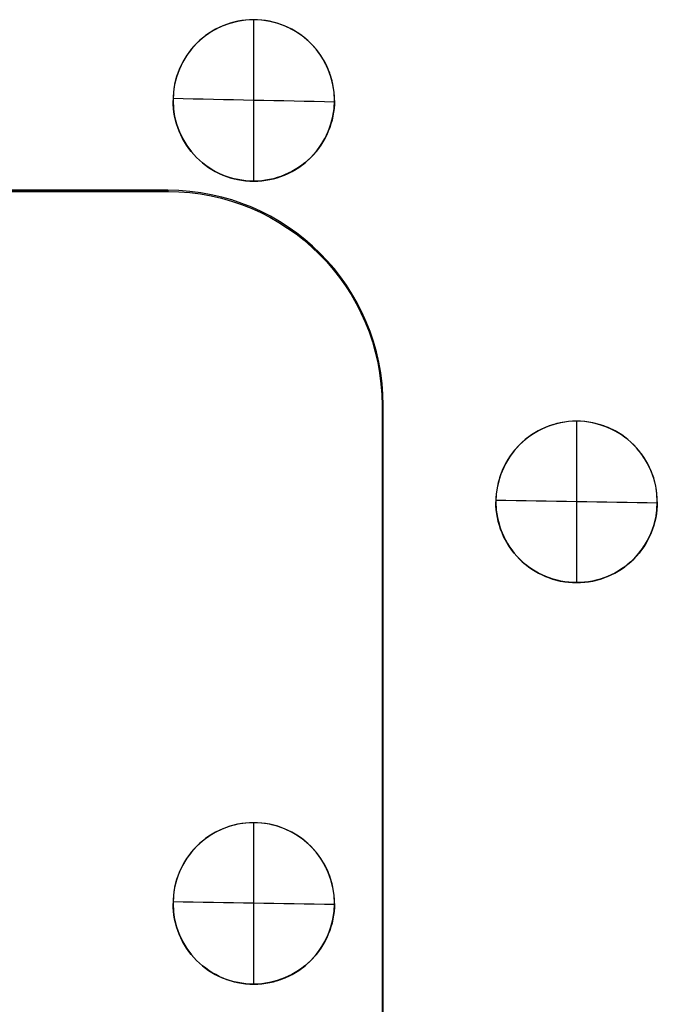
# Model space of a CAD drawing. Header units: millimetres. Extents: x -68 to 68, y -70 to 54.
# Tile 54 of 83: x -29 to -23, y -14 to -5. Entities that reach past the tile are written whole.
import ezdxf

# ---------------------------------------------------------------- set-up
doc = ezdxf.new("R2010")
doc.units = ezdxf.units.MM
doc.layers.add('Layer 01', color=7, linetype='Continuous', true_color=0x000000)

# ---------------------------------------------------------------- blocks, each defined once
blk = doc.blocks.new('TRO-13-001 MC403 CASTING270122')
at = {"layer": 'Layer 01', "color": 7, "true_color": 0xdde8ff}
for p, q in [((-48.7973, -6.3399, -12.35), (-27.7973, -6.3399, -12.35)), ((-25.8025, -44.3347, -12.35), (-25.8025, -8.3347, -12.35))]:
    blk.add_line(p, q, dxfattribs=at)
blk.add_arc((-27.7973, -8.3347, -12.5), 2, 0, 90, dxfattribs=at)
at = {"layer": 'Layer 01', "color": 7, "true_color": 0xdde8ff, "extrusion": (-8.92855e-16, 0, -1)}
blk.add_arc((27.7973, -8.3347, 12.2), 1.9895, 90, 180, dxfattribs=at)
at = {"layer": 'Layer 01', "color": 7, "true_color": 0xdde8ff}
for points in [[(-27.7973, -6.3347, -12.5), (-38.2973, -6.3347, -12.5), (-48.7973, -6.3347, -12.5)], [(-48.7973, -6.3451, -12.2), (-38.2973, -6.3451, -12.2), (-27.7973, -6.3451, -12.2)], [(-27.7973, -6.3347, -12.5), (-27.7973, -6.3399, -12.35), (-27.7973, -6.3451, -12.2)], [(-25.8077, -8.3347, -12.2), (-25.8077, -26.3347, -12.2), (-25.8077, -44.3347, -12.2)], [(-25.7973, -8.3347, -12.5), (-25.8025, -8.3347, -12.35), (-25.8077, -8.3347, -12.2)], [(-25.7973, -44.3347, -12.5), (-25.7973, -26.3347, -12.5), (-25.7973, -8.3347, -12.5)]]:
    blk.add_open_spline(points, degree=2, dxfattribs=at)
blk = doc.blocks.new('TRO-13-003 MC403 FRONT CASING270122')
at = {"layer": 'Layer 01', "color": 254, "true_color": 0xcad1ee}
for p, q in [((-27, -4.75, 21.2879), (-27, -4.75, 21.5887)), ((-27, -6.25, 21.1872), (-27, -6.25, 21.488)), ((-24, -8.48, 21.1099), (-24, -8.48, 21.4106)), ((-24, -9.98, 21.0092), (-24, -9.98, 21.31)), ((-27, -12.21, 20.7871), (-27, -12.21, 21.0879)), ((-27, -13.71, 20.6865), (-27, -13.71, 20.9872))]:
    blk.add_line(p, q, dxfattribs=at)
for centre, start, end in [((-27, -5.5, 21.4059), 0, 180), ((-27, -5.5, 21.3703), 180, 0), ((-24, -9.23, 21.2287), 0, 180), ((-24, -9.23, 21.1916), 180, 0), ((-27, -12.96, 20.9052), 0, 180), ((-27, -12.96, 20.8696), 180, 0)]:
    blk.add_arc(centre, 0.75, start, end, dxfattribs=at)
for points, knots in [([(-26.25, -5.5, 21.5572), (-26.25, -5.302, 21.5705), (-26.3313, -5.1078, 21.5815), (-26.6088, -4.8308, 21.5932), (-26.8035, -4.7496, 21.5937), (-27.1003, -4.7502, 21.5861), (-27.1978, -4.7699, 21.5822), (-27.379, -4.8454, 21.5725), (-27.4622, -4.9013, 21.5666), (-27.6691, -5.1089, 21.5473), (-27.75, -5.3044, 21.532), (-27.75, -5.5, 21.5189)], [-2.407757, -2.407757, -2.407757, -2.407757, -1.805818, -1.805818, -1.203879, -1.203879, -0.902909, -0.902909, -0.601939, -0.601939, 0, 0, 0, 0]), ([(-26.25, -5.5, 21.2564), (-26.25, -5.401, 21.2631), (-26.2695, -5.3038, 21.2691), (-26.3447, -5.1221, 21.2794), (-26.4005, -5.0389, 21.2836), (-26.6083, -4.8311, 21.2924), (-26.8045, -4.7499, 21.2929), (-27.0983, -4.75, 21.2854), (-27.1966, -4.7696, 21.2815), (-27.3782, -4.8449, 21.2718), (-27.4608, -4.9, 21.2659), (-27.6006, -5.0401, 21.2529), (-27.6555, -5.1226, 21.2459), (-27.7306, -5.3041, 21.2318), (-27.75, -5.4022, 21.2247), (-27.75, -5.5, 21.2181)], [0, 0, 0, 0, 0.298185, 0.298185, 0.59637, 0.59637, 1.19274, 1.19274, 1.490925, 1.490925, 1.78911, 1.78911, 2.087295, 2.087295, 2.38548, 2.38548, 2.38548, 2.38548]), ([(-26.25, -5.5, 21.5572), (-26.25, -5.599, 21.5506), (-26.2695, -5.6961, 21.5436), (-26.3446, -5.8776, 21.5295), (-26.4002, -5.9607, 21.5225), (-26.6075, -6.1683, 21.5034), (-26.8033, -6.2498, 21.493), (-27.097, -6.2501, 21.4855), (-27.1955, -6.2307, 21.4843), (-27.3773, -6.1556, 21.4846), (-27.4601, -6.1005, 21.4862), (-27.6003, -5.9604, 21.4919), (-27.6553, -5.8778, 21.496), (-27.7306, -5.6959, 21.5062), (-27.75, -5.5978, 21.5123), (-27.75, -5.5, 21.5189)], [0, 0, 0, 0, 0.29817, 0.29817, 0.596339, 0.596339, 1.192679, 1.192679, 1.490848, 1.490848, 1.789018, 1.789018, 2.087187, 2.087187, 2.385357, 2.385357, 2.385357, 2.385357]), ([(-27.75, -5.5, 21.2181), (-27.75, -5.6955, 21.205), (-27.669, -5.8914, 21.194), (-27.4616, -6.0992, 21.1854), (-27.3782, -6.1551, 21.1838), (-27.1966, -6.2304, 21.1835), (-27.099, -6.25, 21.1847), (-26.901, -6.25, 21.1897), (-26.8036, -6.2305, 21.1935), (-26.6217, -6.1551, 21.2032), (-26.5387, -6.0994, 21.209), (-26.3313, -5.8919, 21.2281), (-26.25, -5.698, 21.2431), (-26.25, -5.5, 21.2564)], [0, 0, 0, 0, 0.599117, 0.599117, 0.898676, 0.898676, 1.198235, 1.198235, 1.497793, 1.497793, 1.797352, 1.797352, 2.396469, 2.396469, 2.396469, 2.396469]), ([(-23.25, -9.23, 21.3771), (-23.25, -9.032, 21.3904), (-23.3313, -8.8379, 21.4016), (-23.6087, -8.5608, 21.414), (-23.8034, -8.4797, 21.4151), (-24.1002, -8.4802, 21.4084), (-24.1978, -8.4999, 21.4048), (-24.379, -8.5754, 21.3956), (-24.4622, -8.6313, 21.3899), (-24.6691, -8.8389, 21.3712), (-24.75, -9.0344, 21.3561), (-24.75, -9.23, 21.343)], [-2.40767, -2.40767, -2.40767, -2.40767, -1.805752, -1.805752, -1.203835, -1.203835, -0.902876, -0.902876, -0.601917, -0.601917, 0, 0, 0, 0]), ([(-23.25, -9.23, 21.0763), (-23.25, -9.131, 21.083), (-23.2695, -9.0338, 21.0891), (-23.3447, -8.8521, 21.0996), (-23.4004, -8.7689, 21.104), (-23.6082, -8.5611, 21.1133), (-23.8044, -8.4799, 21.1143), (-24.0982, -8.48, 21.1077), (-24.1966, -8.4996, 21.1041), (-24.3782, -8.5749, 21.0949), (-24.4607, -8.63, 21.0893), (-24.6006, -8.7701, 21.0766), (-24.6555, -8.8526, 21.0698), (-24.7306, -9.0341, 21.0559), (-24.75, -9.1322, 21.0488), (-24.75, -9.23, 21.0423)], [0, 0, 0, 0, 0.298175, 0.298175, 0.596349, 0.596349, 1.192698, 1.192698, 1.490873, 1.490873, 1.789047, 1.789047, 2.087222, 2.087222, 2.385396, 2.385396, 2.385396, 2.385396]), ([(-23.25, -9.23, 21.3771), (-23.25, -9.329, 21.3704), (-23.2695, -9.4261, 21.3635), (-23.3446, -9.6076, 21.3496), (-23.4002, -9.6907, 21.3428), (-23.6075, -9.8984, 21.3243), (-23.8033, -9.9798, 21.3144), (-24.097, -9.9801, 21.3078), (-24.1955, -9.9607, 21.3068), (-24.3773, -9.8856, 21.3077), (-24.4602, -9.8305, 21.3095), (-24.6003, -9.6904, 21.3156), (-24.6554, -9.6077, 21.3199), (-24.7306, -9.4259, 21.3303), (-24.75, -9.3278, 21.3364), (-24.75, -9.23, 21.343)], [0, 0, 0, 0, 0.29816, 0.29816, 0.59632, 0.59632, 1.192641, 1.192641, 1.490801, 1.490801, 1.788961, 1.788961, 2.087121, 2.087121, 2.385281, 2.385281, 2.385281, 2.385281]), ([(-24.75, -9.23, 21.0423), (-24.75, -9.4255, 21.0291), (-24.669, -9.6214, 21.0179), (-24.4617, -9.8291, 21.0088), (-24.3783, -9.885, 21.0069), (-24.1967, -9.9604, 21.006), (-24.0991, -9.98, 21.007), (-23.9011, -9.98, 21.0115), (-23.8036, -9.9605, 21.015), (-23.6218, -9.8851, 21.0241), (-23.5387, -9.8294, 21.0297), (-23.3313, -9.6219, 21.0482), (-23.25, -9.428, 21.063), (-23.25, -9.23, 21.0763)], [0, 0, 0, 0, 0.599096, 0.599096, 0.898644, 0.898644, 1.198192, 1.198192, 1.497741, 1.497741, 1.797289, 1.797289, 2.396385, 2.396385, 2.396385, 2.396385]), ([(-26.25, -12.96, 21.0565), (-26.25, -12.762, 21.0698), (-26.3313, -12.5678, 21.0808), (-26.6088, -12.2908, 21.0924), (-26.8035, -12.2096, 21.093), (-27.1003, -12.2102, 21.0853), (-27.1978, -12.2299, 21.0815), (-27.379, -12.3054, 21.0718), (-27.4622, -12.3613, 21.0659), (-27.6691, -12.5689, 21.0465), (-27.75, -12.7644, 21.0313), (-27.75, -12.96, 21.0182)], [-2.407757, -2.407757, -2.407757, -2.407757, -1.805818, -1.805818, -1.203879, -1.203879, -0.902909, -0.902909, -0.601939, -0.601939, 0, 0, 0, 0]), ([(-26.25, -12.96, 20.7557), (-26.25, -12.861, 20.7623), (-26.2695, -12.7638, 20.7684), (-26.3447, -12.5821, 20.7787), (-26.4005, -12.4989, 20.7829), (-26.6083, -12.2911, 20.7916), (-26.8045, -12.2099, 20.7921), (-27.0983, -12.21, 20.7846), (-27.1966, -12.2296, 20.7808), (-27.3782, -12.3049, 20.771), (-27.4608, -12.36, 20.7652), (-27.6006, -12.5001, 20.7522), (-27.6555, -12.5826, 20.7452), (-27.7306, -12.7641, 20.731), (-27.75, -12.8622, 20.7239), (-27.75, -12.96, 20.7174)], [0, 0, 0, 0, 0.298185, 0.298185, 0.59637, 0.59637, 1.19274, 1.19274, 1.490925, 1.490925, 1.78911, 1.78911, 2.087295, 2.087295, 2.38548, 2.38548, 2.38548, 2.38548]), ([(-26.25, -12.96, 21.0565), (-26.25, -13.059, 21.0498), (-26.2695, -13.1561, 21.0428), (-26.3446, -13.3376, 21.0288), (-26.4002, -13.4207, 21.0218), (-26.6075, -13.6283, 21.0027), (-26.8033, -13.7098, 20.9923), (-27.097, -13.7101, 20.9847), (-27.1955, -13.6907, 20.9835), (-27.3773, -13.6156, 20.9839), (-27.4601, -13.5605, 20.9854), (-27.6003, -13.4204, 20.9912), (-27.6553, -13.3378, 20.9953), (-27.7306, -13.1559, 21.0055), (-27.75, -13.0578, 21.0116), (-27.75, -12.96, 21.0182)], [0, 0, 0, 0, 0.29817, 0.29817, 0.596339, 0.596339, 1.192679, 1.192679, 1.490848, 1.490848, 1.789018, 1.789018, 2.087187, 2.087187, 2.385357, 2.385357, 2.385357, 2.385357]), ([(-27.75, -12.96, 20.7174), (-27.75, -13.1555, 20.7042), (-27.669, -13.3514, 20.6932), (-27.4616, -13.5592, 20.6847), (-27.3782, -13.6151, 20.6831), (-27.1966, -13.6904, 20.6827), (-27.099, -13.71, 20.6839), (-26.901, -13.71, 20.689), (-26.8036, -13.6905, 20.6928), (-26.6217, -13.6151, 20.7024), (-26.5387, -13.5594, 20.7083), (-26.3313, -13.3519, 20.7274), (-26.25, -13.158, 20.7424), (-26.25, -12.96, 20.7557)], [0, 0, 0, 0, 0.599117, 0.599117, 0.898676, 0.898676, 1.198235, 1.198235, 1.497793, 1.497793, 1.797352, 1.797352, 2.396469, 2.396469, 2.396469, 2.396469])]:
    blk.add_open_spline(points, degree=3, knots=knots, dxfattribs=at)
for points, degree in [([(-27.0023, -4.75, 21.2878), (-27.0023, -5.25, 21.2543), (-27.0023, -5.75, 21.2207), (-27.0023, -6.25, 21.1871)], 3), ([(-26.2501, -5.5144, 21.2555), (-26.75, -5.5042, 21.2437), (-27.2499, -5.4937, 21.2317), (-27.7498, -5.4829, 21.2193)], 3), ([(-27.75, -5.5, 21.5189), (-27.75, -5.5, 21.3685), (-27.75, -5.5, 21.2181)], 2), ([(-26.25, -5.5, 21.2564), (-26.25, -5.5, 21.4068), (-26.25, -5.5, 21.5572)], 2), ([(-24.0023, -8.48, 21.1098), (-24.0023, -8.98, 21.0763), (-24.0023, -9.48, 21.0427), (-24.0023, -9.98, 21.0092)], 3), ([(-24.75, -9.23, 21.343), (-24.75, -9.23, 21.1926), (-24.75, -9.23, 21.0423)], 2), ([(-23.2501, -9.2408, 21.0756), (-23.75, -9.2329, 21.0651), (-24.2499, -9.2247, 21.0543), (-24.7499, -9.2163, 21.0432)], 3), ([(-23.25, -9.23, 21.0763), (-23.25, -9.23, 21.2267), (-23.25, -9.23, 21.3771)], 2), ([(-27.0023, -12.21, 20.7871), (-27.0023, -12.71, 20.7535), (-27.0023, -13.21, 20.72), (-27.0023, -13.71, 20.6864)], 3), ([(-27.75, -12.96, 21.0182), (-27.75, -12.96, 20.8678), (-27.75, -12.96, 20.7174)], 2), ([(-26.2501, -12.9707, 20.755), (-26.75, -12.9628, 20.7431), (-27.2499, -12.9547, 20.7309), (-27.7499, -12.9464, 20.7183)], 3), ([(-26.25, -12.96, 20.7557), (-26.25, -12.96, 20.9061), (-26.25, -12.96, 21.0565)], 2)]:
    blk.add_open_spline(points, degree=degree, dxfattribs=at)

msp = doc.modelspace()

# ---------------------------------------------------------------- block references
at = {"layer": 'Layer 01'}
for name in ['TRO-13-001 MC403 CASTING270122', 'TRO-13-003 MC403 FRONT CASING270122']:
    msp.add_blockref(name, (0, 0), dxfattribs=at)

doc.saveas('drawing.dxf')
